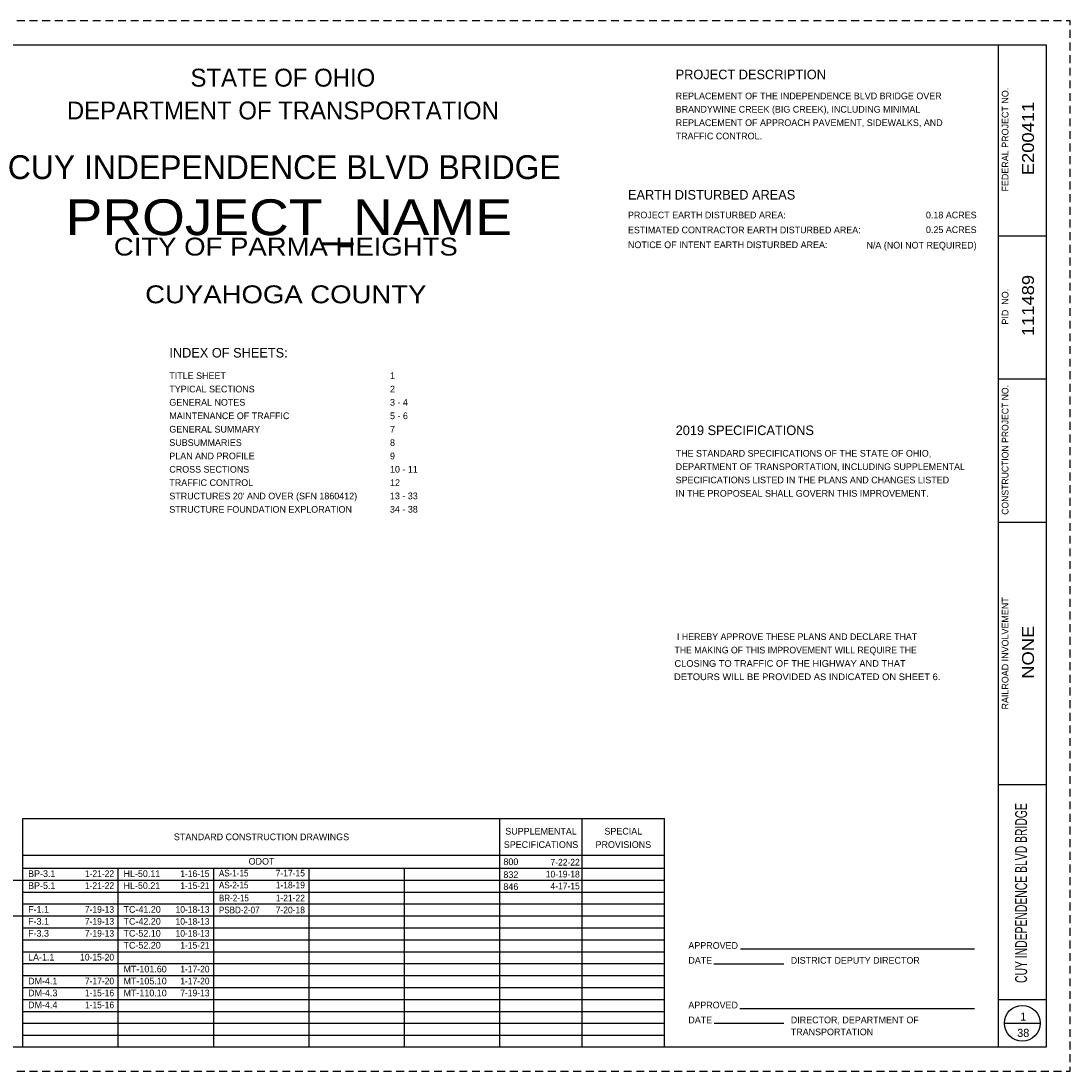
# Paper-space layout 'GT001' of a CAD drawing. Header units: feet. Extents: x 0 to 34, y -0.7 to 22.
# Tile 7 of 7: x 12 to 34, y 0 to 22. Entities that reach past the tile are written whole.
import ezdxf
from ezdxf.enums import TextEntityAlignment as Align

# ---------------------------------------------------------------- set-up
doc = ezdxf.new("R2010")
doc.units = ezdxf.units.FT
doc.header["$MEASUREMENT"] = 0
doc.linetypes.add('OhDOT_USTN3', pattern=[0.22, 0.165, -0.055])
for name, color, linetype in [('SH_Border', 7, 'Continuous'), ('SH_Cut_Line', 7, 'OhDOT_USTN3'), ('SH_Data', 7, 'Continuous')]:
    doc.layers.add(name, color=color, linetype=linetype)
doc.styles.add('DwgStamp', font='romans.shx')
doc.styles.add('Font 70-Main Title', font='txt', dxfattribs={"width": 1.15, "height": 0.25})
doc.styles.add('Slanted-Normal', font='font31.shx', dxfattribs={"height": 0.14})
doc.styles.add('Slanted-Sub Title', font='font31.shx', dxfattribs={"height": 0.17})
doc.styles.add('Straight-Normal', font='font30.shx', dxfattribs={"height": 0.14})
doc.styles.add('Straight-Sub Title', font='font30.shx', dxfattribs={"height": 0.17})

# ---------------------------------------------------------------- blocks, each defined once
blk = doc.blocks.new('TITLE1')
at = {"layer": 'SH_Border', "color": 7, "linetype": 'Continuous'}
for p, q in [((32.5, 0.5), (32.5, 21.5)), ((32.5, 17.5), (33.5, 17.5)), ((32.5, 14.5), (33.5, 14.5)), ((32.5, 11.5), (33.5, 11.5)), ((32.5, 6), (33.5, 6)), ((32.5, 1.5), (33.5, 1.5))]:
    blk.add_line(p, q, dxfattribs=at)
at = {"layer": 'SH_Border', "color": 7, "linetype": 'Continuous', "flags": 128}
blk.add_lwpolyline([(2, 21.5), (33.5, 21.5), (33.5, 0.5), (2, 0.5), (2, 21.5)], close=True, dxfattribs=at)
at = {"layer": 'SH_Border', "color": 7, "linetype": 'Continuous'}
for centre in [(1, 18), (1, 15.25), (1, 6.75), (1, 4)]:
    blk.add_circle(centre, 0.125, dxfattribs=at)
at = {"layer": 'SH_Cut_Line', "color": 7, "linetype": 'OhDOT_USTN3', "flags": 128}
blk.add_lwpolyline([(0, 0), (34, 0), (34, 22), (0, 22), (0, 0)], close=True, dxfattribs=at)
at = {"layer": 'SH_Data', "color": 7, "linetype": 'Continuous'}
blk.add_line((32.625, 1), (33.375, 1), dxfattribs=at)
blk.add_circle((33, 1), 0.375, dxfattribs=at)
at = {"layer": 'SH_Border', "color": 7, "linetype": 'Continuous', "style": 'DwgStamp'}
blk.add_text('F:\\Jobs\\1124-Independence Blvd Bridge Replacement-2019\\Design\\Roadway\\Sheets\\1124_GT001.dwg 14-Mar-22  7:49 AM', height=0.125, rotation=90, dxfattribs=at).set_placement((1.925, 0.5))
at = {"layer": 'SH_Data', "color": 7, "linetype": 'Continuous', "style": 'Straight-Normal'}
for s, p in [('FEDERAL PROJECT NO.', (32.57, 19.514)), ('PID  NO.', (32.57, 16.014)), ('RAILROAD INVOLVEMENT', (32.57, 8.75))]:
    blk.add_text(s, height=0.14, rotation=90, dxfattribs=at).set_placement(p, align=Align.TOP_CENTER)
at = {"layer": 'SH_Data', "color": 7, "linetype": 'Continuous', "style": 'Straight-Normal', "width": 0.9643}
blk.add_text('CONSTRUCTION PROJECT NO.', height=0.14, rotation=90, dxfattribs=at).set_placement((32.57, 13.014), align=Align.TOP_CENTER)
at = {"layer": 'SH_Data', "style": 'Font 70-Main Title', "width": 1.15, "flags": 8}
for tag, p in [('FED_PROJ_NO', (33.12, 19.538)), ('PIDNO', (33.12, 16.038)), ('PROJECT_NAME', (33, 3.792))]:
    blk.add_attdef(tag, text='', height=0.25, rotation=90, dxfattribs=at).set_placement(p, align=Align.MIDDLE_CENTER)
at = {"layer": 'SH_Data', "style": 'Font 70-Main Title', "width": 1.15}
for tag, p in [('CONSPROJNO', (33.12, 13.038)), ('RRINVOLVEMENT', (33.12, 8.774))]:
    blk.add_attdef(tag, text='', height=0.25, rotation=90, dxfattribs=at).set_placement(p, align=Align.MIDDLE_CENTER)
at = {"layer": 'SH_Data', "style": 'Straight-Sub Title'}
for tag, p in [('SHEETNO', (33.02, 1.003)), ('SHEETTOTAL', (33.02, 0.663))]:
    blk.add_attdef(tag, text='', height=0.17, dxfattribs=at).set_placement(p, align=Align.BOTTOM_CENTER)

psp = doc.layouts.new('GT001')

# ---------------------------------------------------------------- linework, layer by layer
at = {"layer": 'SH_Data', "color": 7, "linetype": 'Continuous'}
for p, q in [((12.05, 5.292), (25.5, 5.292)), ((12.05, 0.5), (12.05, 5.292)), ((22.05, 0.5), (22.05, 5.292)), ((23.775, 0.5), (23.775, 5.292)), ((25.5, 0.5), (25.5, 5.292)), ((12.05, 4.521), (25.5, 4.521)), ((12.05, 4.25), (25.5, 4.25)), ((14.05, 0.5), (14.05, 4.25)), ((16.05, 0.5), (16.05, 4.25)), ((18.05, 0.5), (18.05, 4.25)), ((20.05, 0.5), (20.05, 4.25)), ((9.25, 4), (12.05, 4)), ((12.05, 4), (25.5, 4)), ((12.05, 3.75), (25.5, 3.75)), ((12.05, 3.5), (25.5, 3.5)), ((9.25, 3.25), (12.05, 3.25)), ((12.05, 3.25), (25.5, 3.25)), ((12.05, 3), (25.5, 3)), ((12.05, 2.75), (25.5, 2.75)), ((12.05, 2.5), (25.5, 2.5)), ((27.095, 2.56), (32, 2.56)), ((12.05, 2.25), (25.5, 2.25)), ((26.533, 2.248), (28, 2.248)), ((12.05, 2), (25.5, 2)), ((12.05, 1.75), (25.5, 1.75)), ((12.05, 1.5), (25.5, 1.5)), ((12.05, 1.25), (25.5, 1.25)), ((27.08, 1.312), (32, 1.312)), ((12.05, 1), (25.5, 1)), ((26.542, 0.999), (28, 0.999)), ((12.05, 0.75), (25.5, 0.75))]:
    psp.add_line(p, q, dxfattribs=at)

# ---------------------------------------------------------------- block references
at = {"layer": 'SH_Border'}
ref = psp.add_blockref('TITLE1', (0, 0), dxfattribs=at)
ref.add_attrib('SHEETTOTAL', '38', dxfattribs={"layer": 'SH_Data', "height": 0.17, "style": 'Straight-Sub Title'}).set_placement((33.02, 0.663), align=Align.BOTTOM_CENTER)
ref.add_attrib('SHEETNO', '1', dxfattribs={"layer": 'SH_Data', "height": 0.17, "style": 'Straight-Sub Title'}).set_placement((33.02, 1.003), align=Align.BOTTOM_CENTER)
ref.add_attrib('PIDNO', '111489', dxfattribs={"layer": 'SH_Data', "height": 0.25, "rotation": 90, "style": 'Font 70-Main Title', "width": 1.15}).set_placement((33.12, 16.038), align=Align.MIDDLE_CENTER)
ref.add_attrib('RRINVOLVEMENT', 'NONE', dxfattribs={"layer": 'SH_Data', "height": 0.25, "rotation": 90, "style": 'Font 70-Main Title', "width": 1.15}).set_placement((33.12, 8.774), align=Align.MIDDLE_CENTER)
ref.add_attrib('PROJECT_NAME', 'CUY INDEPENDENCE BLVD BRIDGE', dxfattribs={"layer": 'SH_Data', "height": 0.25, "rotation": 90, "style": 'Font 70-Main Title', "width": 0.65}).set_placement((32.975, 3.728), align=Align.MIDDLE_CENTER)
ref.add_attrib('FED_PROJ_NO', 'E200411', dxfattribs={"layer": 'SH_Data', "height": 0.25, "rotation": 90, "style": 'Font 70-Main Title', "width": 1.15}).set_placement((33.12, 19.538), align=Align.MIDDLE_CENTER)

# ---------------------------------------------------------------- texts
at = {"layer": 'SH_Data', "color": 7, "linetype": 'Continuous', "style": 'Straight-Normal'}
for s, p in [('STATE OF OHIO', (17.5, 21)), ('DEPARTMENT OF TRANSPORTATION', (17.5, 20.313))]:
    psp.add_text(s, height=0.375, dxfattribs=at).set_placement(p, align=Align.TOP_CENTER)
at = {"layer": 'SH_Data', "linetype": 'Continuous'}
for s, height, style, p in [('PROJECT DESCRIPTION', 0.2, 'Slanted-Sub Title', (25.734, 20.98)), ('EARTH DISTURBED AREAS', 0.2, 'Slanted-Sub Title', (24.734, 18.459)), ('PROJECT EARTH DISTURBED AREA:', 0.14, 'Slanted-Normal', (24.734, 18.005)), ('TITLE SHEET', 0.14, 'Slanted-Normal', (15.12, 14.638)), ('1', 0.14, 'Slanted-Normal', (19.746, 14.638)), ('TYPICAL SECTIONS', 0.14, 'Slanted-Normal', (15.12, 14.358)), ('2', 0.14, 'Slanted-Normal', (19.746, 14.358)), ('GENERAL NOTES', 0.14, 'Slanted-Normal', (15.12, 14.08)), ('3 - 4', 0.14, 'Slanted-Normal', (19.746, 14.08)), ('MAINTENANCE OF TRAFFIC', 0.14, 'Slanted-Normal', (15.12, 13.798)), ('5 - 6', 0.14, 'Slanted-Normal', (19.746, 13.798)), ('GENERAL SUMMARY', 0.14, 'Slanted-Normal', (15.12, 13.517)), ('7', 0.14, 'Slanted-Normal', (19.746, 13.517)), ('2019 SPECIFICATIONS', 0.2, 'Slanted-Sub Title', (25.734, 13.524)), ('SUBSUMMARIES', 0.14, 'Slanted-Normal', (15.12, 13.237)), ('8', 0.14, 'Slanted-Normal', (19.746, 13.237)), ('THE STANDARD SPECIFICATIONS OF THE STATE OF OHIO,', 0.14, 'Slanted-Normal', (25.734, 13.012)), ('PLAN AND PROFILE', 0.14, 'Slanted-Normal', (15.12, 12.957)), ('9', 0.14, 'Slanted-Normal', (19.746, 12.957)), ('CROSS SECTIONS', 0.14, 'Slanted-Normal', (15.12, 12.677)), ('10 - 11', 0.14, 'Slanted-Normal', (19.746, 12.677)), ('DEPARTMENT OF TRANSPORTATION, INCLUDING SUPPLEMENTAL', 0.14, 'Slanted-Normal', (25.734, 12.732)), ('TRAFFIC CONTROL', 0.14, 'Slanted-Normal', (15.12, 12.397)), ('12', 0.14, 'Slanted-Normal', (19.746, 12.397)), ('SPECIFICATIONS LISTED IN THE PLANS AND CHANGES LISTED', 0.14, 'Slanted-Normal', (25.734, 12.453)), ("STRUCTURES 20' AND OVER (SFN 1860412)", 0.14, 'Slanted-Normal', (15.12, 12.117)), ('13 - 33', 0.14, 'Slanted-Normal', (19.745, 12.12)), ('IN THE PROPOSEAL SHALL GOVERN THIS IMPROVEMENT.', 0.14, 'Slanted-Normal', (25.734, 12.172)), ('STRUCTURE FOUNDATION EXPLORATION', 0.14, 'Slanted-Normal', (15.12, 11.837)), ('34 - 38', 0.14, 'Slanted-Normal', (19.745, 11.84))]:
    psp.add_text(s, height=height, dxfattribs=dict(at, style=style)).set_placement(p, align=Align.TOP_LEFT)
at = {"layer": 'SH_Data', "color": 7, "linetype": 'Continuous', "style": 'Font 70-Main Title'}
psp.add_text('CUY INDEPENDENCE BLVD BRIDGE', height=0.5, dxfattribs=at).set_placement((17.53, 18.938), align=Align.MIDDLE_CENTER)
at = {"layer": 'SH_Data', "linetype": 'Continuous', "style": 'Slanted-Normal'}
for s, p in [('0.18 ACRES', (32.042, 18.005)), ('0.25 ACRES', (32.042, 17.697))]:
    psp.add_text(s, height=0.14, dxfattribs=at).set_placement(p, align=Align.TOP_RIGHT)
at = {"layer": 'SH_Data', "color": 7, "linetype": 'Continuous', "style": 'Slanted-Normal'}
psp.add_text('ESTIMATED CONTRACTOR EARTH DISTURBED AREA:', height=0.14, dxfattribs=at).set_placement((24.734, 17.692), align=Align.TOP_LEFT)
at = {"layer": 'SH_Data', "color": 7, "linetype": 'Continuous', "style": 'Font 70-Main Title', "width": 1.15}
for s, p in [('CITY OF PARMA HEIGHTS', (17.562, 17.273)), ('CUYAHOGA COUNTY', (17.562, 16.273))]:
    psp.add_text(s, height=0.375, dxfattribs=at).set_placement(p, align=Align.MIDDLE_CENTER)
at = {"layer": 'SH_Data', "linetype": 'Continuous'}
for s, height, style, p in [('INDEX OF SHEETS:', 0.2, 'Slanted-Sub Title', (15.12, 14.949)), ('APPROVED', 0.14, 'Slanted-Normal', (26, 2.56)), ('DATE               ', 0.14, 'Slanted-Normal', (26, 2.248)), ('DISTRICT DEPUTY DIRECTOR', 0.14, 'Slanted-Normal', (28.147, 2.248)), ('APPROVED', 0.14, 'Slanted-Normal', (26, 1.312)), ('DATE               ', 0.14, 'Slanted-Normal', (26, 0.999)), ('DIRECTOR, DEPARTMENT OF', 0.14, 'Slanted-Normal', (28.147, 1)), ('TRANSPORTATION', 0.14, 'Slanted-Normal', (28.147, 0.749))]:
    psp.add_text(s, height=height, dxfattribs=dict(at, style=style)).set_placement(p)
at = {"layer": 'SH_Data', "linetype": 'Continuous', "style": 'Slanted-Normal'}
for s, width, p in [(' I HEREBY APPROVE THESE PLANS AND DECLARE THAT', 0.987857, (25.709, 9.169)), ('THE MAKING OF THIS IMPROVEMENT WILL REQUIRE THE', 0.972857, (25.709, 8.889)), ('CLOSING TO TRAFFIC OF THE HIGHWAY AND THAT', 1.037857, (25.709, 8.609)), ('DETOURS WILL BE PROVIDED AS INDICATED ON SHEET 6.', 1.050714, (25.699, 8.33))]:
    psp.add_text(s, height=0.14, dxfattribs=dict(at, width=width)).set_placement(p, align=Align.TOP_LEFT)
for s, p in [('STANDARD CONSTRUCTION DRAWINGS', (17.053, 4.906)), ('ODOT', (17.053, 4.394))]:
    psp.add_text(s, height=0.14, dxfattribs=at).set_placement(p, align=Align.MIDDLE_CENTER)
for s, p in [('800', (22.123, 4.384)), ('BP-3.1', (12.16, 4.135)), ('HL-50.11', (14.16, 4.135)), ('832', (22.123, 4.114)), ('BP-5.1', (12.16, 3.885)), ('HL-50.21', (14.16, 3.885)), ('846', (22.123, 3.864)), ('F-1.1', (12.16, 3.385)), ('TC-41.20', (14.16, 3.385)), ('F-3.1', (12.16, 3.135)), ('TC-42.20', (14.16, 3.135)), ('F-3.3', (12.16, 2.885)), ('TC-52.10', (14.16, 2.885)), ('TC-52.20', (14.16, 2.635)), ('LA-1.1', (12.16, 2.385)), ('MT-101.60', (14.16, 2.135)), ('DM-4.1', (12.16, 1.885)), ('MT-105.10', (14.16, 1.885)), ('DM-4.3', (12.16, 1.635)), ('MT-110.10', (14.16, 1.635)), ('DM-4.4', (12.16, 1.385))]:
    psp.add_text(s, height=0.14, dxfattribs=at).set_placement(p, align=Align.MIDDLE_LEFT)
at = {"layer": 'SH_Data', "linetype": 'Continuous', "style": 'Slanted-Normal', "width": 0.95}
for s, p in [('7-22-22', (23.723, 4.375)), ('1-21-22', (13.963, 4.135)), ('1-16-15', (15.963, 4.135)), ('7-17-15', (17.963, 4.146)), ('10-19-18', (23.723, 4.125)), ('1-18-19', (17.963, 3.896)), ('1-21-22', (13.963, 3.885)), ('1-15-21', (15.963, 3.885)), ('4-17-15', (23.723, 3.875)), ('1-21-22', (17.963, 3.625)), ('7-19-13', (13.963, 3.385)), ('10-18-13', (15.963, 3.385)), ('7-20-18', (17.963, 3.375)), ('7-19-13', (13.963, 3.135)), ('10-18-13', (15.963, 3.135)), ('7-19-13', (13.963, 2.885)), ('10-18-13', (15.963, 2.885)), ('1-15-21', (15.963, 2.635)), ('10-15-20', (13.963, 2.385)), ('1-17-20', (15.963, 2.135)), ('7-17-20', (13.963, 1.885)), ('1-17-20', (15.963, 1.885)), ('1-15-16', (13.963, 1.635)), ('7-19-13', (15.963, 1.635)), ('1-15-16', (13.963, 1.385))]:
    psp.add_text(s, height=0.14, dxfattribs=at).set_placement(p, align=Align.MIDDLE_RIGHT)
at = {"layer": 'SH_Data', "linetype": 'Continuous', "style": 'Slanted-Normal', "width": 0.9}
for s, p in [('AS-1-15', (16.16, 4.146)), ('AS-2-15', (16.16, 3.896)), ('BR-2-15', (16.16, 3.625)), ('PSBD-2-07', (16.16, 3.375))]:
    psp.add_text(s, height=0.14, dxfattribs=at).set_placement(p, align=Align.MIDDLE_LEFT)
at = {"layer": 'SH_Data', "insert": (25.734, 20.5), "char_height": 0.14, "width": 6.19644, "attachment_point": 1, "line_spacing_factor": 1.2, "style": 'Slanted-Normal'}
psp.add_mtext('REPLACEMENT OF THE INDEPENDENCE BLVD BRIDGE OVER  BRANDYWINE CREEK (BIG CREEK), INCLUDING MINIMAL REPLACEMENT OF APPROACH PAVEMENT, SIDEWALKS, AND TRAFFIC CONTROL. ', dxfattribs=at)
at = {"layer": 'SH_Data', "linetype": 'Continuous', "char_height": 0.14, "style": 'Slanted-Normal'}
for s, insert, attachment_point, line_spacing_factor in [('NOTICE OF INTENT EARTH DISTURBED AREA:', (24.734, 17.381), 1, 0.9), ('SUPPLEMENTAL\\PSPECIFICATIONS', (22.912, 4.883), 5, 1.2), ('SPECIAL\\PPROVISIONS', (24.637, 4.883), 5, 1.2)]:
    psp.add_mtext(s, dxfattribs=dict(at, insert=insert, attachment_point=attachment_point, line_spacing_factor=line_spacing_factor))
at = {"layer": 'SH_Data', "insert": (32.042, 17.373), "char_height": 0.14, "width": 3.36696, "attachment_point": 3, "style": 'Slanted-Normal'}
psp.add_mtext('N/A (NOI NOT REQUIRED)', dxfattribs=at)
at = {"layer": 'SH_Data', "style": 'Font 70-Main Title', "width": 1.15, "flags": 8}
psp.add_attdef('PROJECT_NAME', text='CUY INDEPENDENCE BLVD BRIDGE', height=0.75, dxfattribs=at).set_placement((17.625, 17.888), align=Align.MIDDLE_CENTER)

doc.saveas('drawing.dxf')
